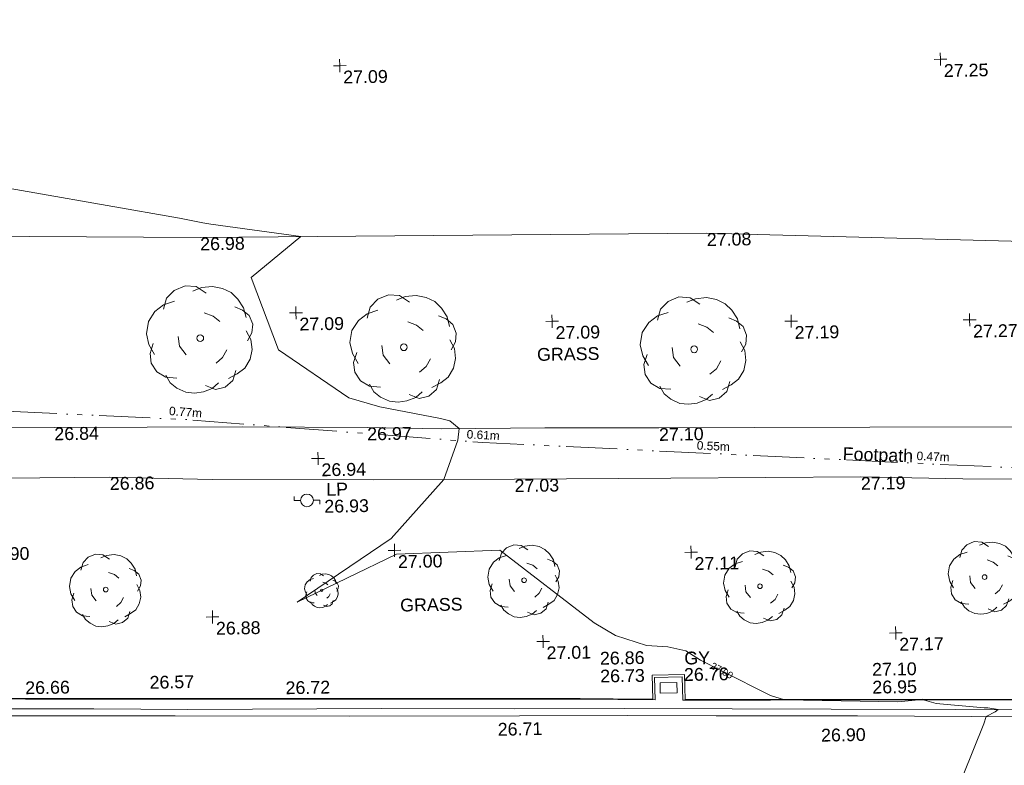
# Model space of a CAD drawing. Header units: millimetres. Extents: x -287732 to 520720, y -88450 to 287754.
# Tile 187 of 256: x -64987 to -36052, y 82152 to 104049. Entities that reach past the tile are written whole.
import ezdxf

# ---------------------------------------------------------------- set-up
doc = ezdxf.new("R2010")
doc.units = ezdxf.units.MM
doc.linetypes.add('IMPORT-UG_EIR_QLB2 _2_', pattern=[2750, 1500, -300, 0, -300, 150, -300, 0, -200])
doc.linetypes.add('IMPORT-UG_ELEC_STREET LIGHTING_QLB2 _2_', pattern=[2700, 1500, -300, 0, -250, 150, -300, 0, -200])
for name, color, linetype, lineweight, true_color in [('00_TOPO_FOOTPATH', 7, 'Continuous', 9, 0xa50000), ('00_TOPO_FURN_LAMP_POST', 7, 'Continuous', 9, 0x666666), ('00_TOPO_KERB_BOTTOM', 1, 'Continuous', 9, 0xff0000), ('00_TOPO_KERB_TOP', 7, 'Continuous', 9, 0xa500a5), ('00_TOPO_LEVEL_SPOT', 7, 'Continuous', 9, 0x666666), ('00_TOPO_ROAD_MARKING_YELLOW_CONTINUOUS', 40, 'Continuous', 9, 0xffbf00), ('00_TOPO_SERV_GULLY', 7, 'Continuous', 9, 0x5252a5), ('00_TOPO_TREE', 7, 'Continuous', 9, 0x666666), ('01_DTM_CONTOUR_MNR', 7, 'Continuous', 9, 0xa5a552), ('01_DTM_CONTOUR_MNR_LABELS', 7, 'Continuous', 9, 0xa5a552), ('12333-PUM-2D-U-0001-C01 - Rev2_REVIT IMPORT_dwg', 7, 'Continuous', 9, 0x767676), ('PUM-EIRCOMM-NOTES', 6, 'Continuous', 9, 0xff00ff), ('PUM-EIRCOMM-QLB2', 6, 'IMPORT-UG_EIR_QLB2 _2_', 9, 0xff00ff)]:
    doc.layers.add(name, color=color, linetype=linetype, lineweight=lineweight, true_color=true_color)
doc.layers.add('00_TOPO_SURFACE', color=7, linetype='Continuous', lineweight=9)
doc.layers.add('00_TOPO_SURVEY_TEXT', color=7, linetype='Continuous', lineweight=9)
doc.styles.add('Arial_1', font='arial.ttf', dxfattribs={"height": 250})
doc.styles.add('Swis721 Lt BT_1', font='swissl.ttf', dxfattribs={"height": 200})
doc.styles.add('Swis721 Lt BT_2', font='swissl.ttf', dxfattribs={"height": 375})

# ---------------------------------------------------------------- blocks, each defined once
blk = doc.blocks.new('12333-PUM-2D-U-0001-C01 - Rev2_REVIT IMPORT_dwg_CONIFEROUS_TREE-2077103-Site Location Plan Proposed')
at = {"layer": '00_TOPO_TREE', "color": 254, "true_color": 0xcccccc, "flags": 128}
for points in [[(533840316, 725644399), (533840382, 725644617), (533840534, 725644769), (533840752, 725644857), (533840969, 725644835), (533841165, 725644704)], [(533840904, 725644748), (533841078, 725644813), (533841296, 725644835), (533841492, 725644791), (533841666, 725644704), (533841797, 725644574), (533841906, 725644399), (533841949, 725644203)], [(533840120, 725643507), (533840012, 725643703), (533839968, 725643920), (533840012, 725644160), (533840142, 725644356), (533840316, 725644486), (533840534, 725644552)], [(533841122, 725644312), (533841296, 725644247), (533841427, 725644138)], [(533841731, 725644421), (533841884, 725644356), (533842014, 725644247), (533842080, 725644073), (533842058, 725643899), (533841971, 725643746)], [(533841949, 725643942), (533842036, 725643768), (533842058, 725643572), (533842014, 725643376), (533841906, 725643202), (533841753, 725643093), (533841579, 725643006)], [(533840556, 725643028), (533840338, 725643050), (533840164, 725643159), (533840055, 725643333), (533840033, 725643529), (533840099, 725643725)], [(533840752, 725643485), (533840621, 725643659), (533840599, 725643855)], [(533841557, 725643572), (533841470, 725643420), (533841340, 725643311)], [(533841383, 725642919), (533841252, 725642810), (533841078, 725642745), (533840904, 725642723), (533840730, 725642745), (533840556, 725642832), (533840425, 725642941), (533840338, 725643093)], [(533841731, 725643159), (533841666, 725642963), (533841514, 725642832), (533841318, 725642788), (533841122, 725642876)]]:
    blk.add_lwpolyline(points, dxfattribs=at)
at = {"layer": '00_TOPO_TREE', "color": 254, "true_color": 0xcccccc}
blk.add_circle((533841035, 725643812), 67.2, dxfattribs=at)
blk = doc.blocks.new('12333-PUM-2D-U-0001-C01 - Rev2_REVIT IMPORT_dwg_CONIFEROUS_TREE-2077104-Site Location Plan Proposed')
at = {"layer": '00_TOPO_TREE', "color": 254, "true_color": 0xcccccc, "flags": 128}
for points in [[(533852613, 725644459), (533852678, 725644676), (533852830, 725644829), (533853048, 725644916), (533853266, 725644894), (533853462, 725644763)], [(533853200, 725644807), (533853374, 725644872), (533853592, 725644894), (533853788, 725644850), (533853962, 725644763), (533854093, 725644633), (533854202, 725644459), (533854245, 725644263)], [(533852417, 725643566), (533852308, 725643762), (533852264, 725643980), (533852308, 725644219), (533852438, 725644415), (533852613, 725644546), (533852830, 725644611)], [(533853418, 725644371), (533853592, 725644306), (533853723, 725644197)], [(533854028, 725644480), (533854180, 725644415), (533854311, 725644306), (533854376, 725644132), (533854354, 725643958), (533854267, 725643805)], [(533854245, 725644001), (533854332, 725643827), (533854354, 725643631), (533854311, 725643435), (533854202, 725643261), (533854049, 725643152), (533853875, 725643065)], [(533852852, 725643087), (533852634, 725643109), (533852460, 725643218), (533852351, 725643392), (533852330, 725643588), (533852395, 725643784)], [(533853048, 725643544), (533852917, 725643718), (533852896, 725643914)], [(533853853, 725643631), (533853766, 725643479), (533853636, 725643370)], [(533853679, 725642978), (533853549, 725642869), (533853374, 725642804), (533853200, 725642782), (533853026, 725642804), (533852852, 725642891), (533852721, 725643000), (533852634, 725643152)], [(533854028, 725643218), (533853962, 725643022), (533853810, 725642891), (533853614, 725642848), (533853418, 725642935)]]:
    blk.add_lwpolyline(points, dxfattribs=at)
at = {"layer": '00_TOPO_TREE', "color": 254, "true_color": 0xcccccc}
blk.add_circle((533853331, 725643871), 67.2, dxfattribs=at)
blk = doc.blocks.new('12333-PUM-2D-U-0001-C01 - Rev2_REVIT IMPORT_dwg_CONIFEROUS_TREE-2077105-Site Location Plan Proposed')
at = {"layer": '00_TOPO_TREE', "color": 254, "true_color": 0xcccccc, "flags": 128}
for points in [[(533859541, 725644161), (533859607, 725644379), (533859759, 725644531), (533859977, 725644618), (533860194, 725644596), (533860390, 725644466)], [(533860129, 725644509), (533860303, 725644574), (533860521, 725644596), (533860717, 725644553), (533860891, 725644466), (533861022, 725644335), (533861130, 725644161), (533861174, 725643965)], [(533859345, 725643268), (533859236, 725643464), (533859193, 725643682), (533859236, 725643921), (533859367, 725644117), (533859541, 725644248), (533859759, 725644313)], [(533860347, 725644074), (533860521, 725644008), (533860652, 725643900)], [(533860956, 725644183), (533861109, 725644117), (533861239, 725644008), (533861305, 725643834), (533861283, 725643660), (533861196, 725643508)], [(533861174, 725643704), (533861261, 725643530), (533861283, 725643334), (533861239, 725643138), (533861130, 725642963), (533860978, 725642855), (533860804, 725642768)], [(533859781, 725642789), (533859563, 725642811), (533859389, 725642920), (533859280, 725643094), (533859258, 725643290), (533859324, 725643486)], [(533859977, 725643246), (533859846, 725643421), (533859824, 725643617)], [(533860782, 725643334), (533860695, 725643181), (533860564, 725643072)], [(533860608, 725642680), (533860477, 725642572), (533860303, 725642506), (533860129, 725642485), (533859955, 725642506), (533859781, 725642593), (533859650, 725642702), (533859563, 725642855)], [(533860956, 725642920), (533860891, 725642724), (533860739, 725642593), (533860543, 725642550), (533860347, 725642637)]]:
    blk.add_lwpolyline(points, dxfattribs=at)
at = {"layer": '00_TOPO_TREE', "color": 254, "true_color": 0xcccccc}
blk.add_ellipse((533860260, 725643573), major_axis=(67.2, 0), ratio=1, dxfattribs=at)
blk = doc.blocks.new('12333-PUM-2D-U-0001-C01 - Rev2_REVIT IMPORT_dwg_CONIFEROUS_TREE-2077106-Site Location Plan Proposed')
at = {"layer": '00_TOPO_TREE', "color": 254, "true_color": 0xcccccc, "flags": 128}
for points in [[(533866146, 725644316), (533866211, 725644533), (533866364, 725644686), (533866581, 725644773), (533866799, 725644751), (533866995, 725644620)], [(533866734, 725644664), (533866908, 725644729), (533867126, 725644751), (533867321, 725644707), (533867496, 725644620), (533867626, 725644490), (533867735, 725644316), (533867779, 725644120)], [(533865950, 725643423), (533865841, 725643619), (533865798, 725643837), (533865841, 725644076), (533865972, 725644272), (533866146, 725644403), (533866364, 725644468)], [(533866951, 725644228), (533867126, 725644163), (533867256, 725644054)], [(533867561, 725644337), (533867713, 725644272), (533867844, 725644163), (533867909, 725643989), (533867887, 725643815), (533867800, 725643662)], [(533866385, 725642944), (533866168, 725642966), (533865993, 725643075), (533865885, 725643249), (533865863, 725643445), (533865928, 725643641)], [(533866581, 725643401), (533866451, 725643575), (533866429, 725643771)], [(533867779, 725643858), (533867866, 725643684), (533867887, 725643488), (533867844, 725643292), (533867735, 725643118), (533867583, 725643009), (533867409, 725642922)], [(533867387, 725643488), (533867300, 725643336), (533867169, 725643227)], [(533867561, 725643075), (533867496, 725642879), (533867343, 725642748), (533867147, 725642705), (533866951, 725642792)], [(533867213, 725642835), (533867082, 725642726), (533866908, 725642661), (533866734, 725642639), (533866559, 725642661), (533866385, 725642748), (533866255, 725642857), (533866168, 725643009)]]:
    blk.add_lwpolyline(points, dxfattribs=at)
at = {"layer": '00_TOPO_TREE', "color": 254, "true_color": 0xcccccc}
blk.add_circle((533866864, 725643728), 67.2, dxfattribs=at)
blk = doc.blocks.new('12333-PUM-2D-U-0001-C01 - Rev2_REVIT IMPORT_dwg_CONIFEROUS_TREE-2077125-Site Location Plan Proposed')
at = {"layer": '00_TOPO_TREE', "color": 254, "true_color": 0xcccccc, "flags": 128}
for points in [[(533848854, 725651646), (533848951, 725651969), (533849177, 725652195), (533849499, 725652324), (533849822, 725652291), (533850112, 725652098)], [(533849725, 725652162), (533849983, 725652259), (533850306, 725652291), (533850596, 725652227), (533850854, 725652098), (533851048, 725651904), (533851209, 725651646), (533851274, 725651356)], [(533848564, 725650324), (533848403, 725650614), (533848338, 725650937), (533848403, 725651291), (533848596, 725651582), (533848854, 725651775), (533849177, 725651872)], [(533850048, 725651517), (533850306, 725651420), (533850499, 725651259)], [(533850951, 725651678), (533851177, 725651582), (533851370, 725651420), (533851467, 725651162), (533851435, 725650904), (533851306, 725650678)], [(533851274, 725650969), (533851403, 725650711), (533851435, 725650420), (533851370, 725650130), (533851209, 725649872), (533850983, 725649711), (533850725, 725649582)], [(533849209, 725649614), (533848887, 725649646), (533848628, 725649808), (533848467, 725650066), (533848435, 725650356), (533848532, 725650646)], [(533849499, 725650291), (533849306, 725650549), (533849274, 725650840)], [(533850693, 725650420), (533850564, 725650195), (533850370, 725650033)], [(533850435, 725649453), (533850241, 725649291), (533849983, 725649195), (533849725, 725649162), (533849467, 725649195), (533849209, 725649324), (533849016, 725649485), (533848887, 725649711)], [(533850951, 725649808), (533850854, 725649517), (533850628, 725649324), (533850338, 725649259), (533850048, 725649388)]]:
    blk.add_lwpolyline(points, dxfattribs=at)
at = {"layer": '00_TOPO_TREE', "color": 254, "true_color": 0xcccccc}
blk.add_circle((533849919, 725650775), 99.5, dxfattribs=at)
blk = doc.blocks.new('12333-PUM-2D-U-0001-C01 - Rev2_REVIT IMPORT_dwg_CONIFEROUS_TREE-2077126-Site Location Plan Proposed')
at = {"layer": '00_TOPO_TREE', "color": 254, "true_color": 0xcccccc, "flags": 128}
for points in [[(533842876, 725652015), (533842973, 725652337), (533843199, 725652563), (533843521, 725652692), (533843844, 725652660), (533844134, 725652466)], [(533843747, 725652531), (533844005, 725652628), (533844328, 725652660), (533844618, 725652595), (533844876, 725652466), (533845070, 725652273), (533845231, 725652015), (533845296, 725651724)], [(533842586, 725650692), (533842425, 725650982), (533842360, 725651305), (533842425, 725651660), (533842618, 725651950), (533842876, 725652144), (533843199, 725652241)], [(533844973, 725652047), (533845199, 725651950), (533845392, 725651789), (533845489, 725651531), (533845457, 725651273), (533845328, 725651047)], [(533844070, 725651886), (533844328, 725651789), (533844521, 725651628)], [(533843521, 725650660), (533843328, 725650918), (533843296, 725651208)], [(533845296, 725651337), (533845425, 725651079), (533845457, 725650789), (533845392, 725650499), (533845231, 725650241), (533845005, 725650079), (533844747, 725649950)], [(533843231, 725649982), (533842908, 725650015), (533842650, 725650176), (533842489, 725650434), (533842457, 725650724), (533842554, 725651015)], [(533844715, 725650789), (533844586, 725650563), (533844392, 725650402)], [(533844457, 725649821), (533844263, 725649660), (533844005, 725649563), (533843747, 725649531), (533843489, 725649563), (533843231, 725649692), (533843038, 725649853), (533842908, 725650079)], [(533844973, 725650176), (533844876, 725649886), (533844650, 725649692), (533844360, 725649628), (533844070, 725649757)]]:
    blk.add_lwpolyline(points, dxfattribs=at)
at = {"layer": '00_TOPO_TREE', "color": 254, "true_color": 0xcccccc}
blk.add_circle((533843941, 725651144), 99.5, dxfattribs=at)
blk = doc.blocks.new('12333-PUM-2D-U-0001-C01 - Rev2_REVIT IMPORT_dwg_CONIFEROUS_TREE-2077129-Site Location Plan Proposed')
at = {"layer": '00_TOPO_TREE', "color": 254, "true_color": 0xcccccc, "flags": 128}
for points in [[(533857384, 725651436), (533857481, 725651758), (533857707, 725651984), (533858029, 725652113), (533858352, 725652081), (533858642, 725651887)], [(533858255, 725651952), (533858513, 725652049), (533858836, 725652081), (533859126, 725652017), (533859384, 725651887), (533859578, 725651694), (533859739, 725651436), (533859804, 725651146)], [(533857094, 725650113), (533856933, 725650404), (533856868, 725650726), (533856933, 725651081), (533857126, 725651371), (533857384, 725651565), (533857707, 725651662)], [(533859481, 725651468), (533859707, 725651371), (533859900, 725651210), (533859997, 725650952), (533859965, 725650694), (533859836, 725650468)], [(533858578, 725651307), (533858836, 725651210), (533859029, 725651049)], [(533858029, 725650081), (533857836, 725650339), (533857804, 725650629)], [(533859804, 725650758), (533859933, 725650500), (533859965, 725650210), (533859900, 725649920), (533859739, 725649662), (533859513, 725649500), (533859255, 725649371)], [(533857739, 725649404), (533857416, 725649436), (533857158, 725649597), (533856997, 725649855), (533856965, 725650146), (533857062, 725650436)], [(533859223, 725650210), (533859094, 725649984), (533858900, 725649823)], [(533858965, 725649242), (533858771, 725649081), (533858513, 725648984), (533858255, 725648952), (533857997, 725648984), (533857739, 725649113), (533857545, 725649275), (533857416, 725649500)], [(533859481, 725649597), (533859384, 725649307), (533859158, 725649113), (533858868, 725649049), (533858578, 725649178)]]:
    blk.add_lwpolyline(points, dxfattribs=at)
at = {"layer": '00_TOPO_TREE', "color": 254, "true_color": 0xcccccc}
blk.add_circle((533858449, 725650565), 99.5, dxfattribs=at)
blk = doc.blocks.new('12333-PUM-2D-U-0001-C01 - Rev2_REVIT IMPORT_dwg_MSL_Lamp_Post_SYM-2077199-Site Location Plan Proposed')
at = {"layer": '00_TOPO_FURN_LAMP_POST', "color": 254, "true_color": 0xcccccc, "flags": 128}
for points in [[(-500, 0), (-1000, 0), (-1000, 317)], [(500, 0), (1000, 0), (1000, -317)]]:
    blk.add_lwpolyline(points, dxfattribs=at)
at = {"layer": '00_TOPO_FURN_LAMP_POST', "color": 254, "true_color": 0xcccccc}
blk.add_circle((0, 0), 500, dxfattribs=at)
blk = doc.blocks.new('12333-PUM-2D-U-0001-C01 - Rev2_REVIT IMPORT_dwg_MM-2077200-Site Location Plan Proposed')
at = {"layer": '00_TOPO_LEVEL_SPOT', "color": 254, "true_color": 0xcccccc, "flags": 128}
for points in [[(0, -500), (0, 0), (-500, 0)], [(500, 0), (0, 0), (0, 500)]]:
    blk.add_lwpolyline(points, dxfattribs=at)
blk = doc.blocks.new('12333-PUM-2D-U-0001-C01 - Rev2_REVIT IMPORT_dwg_CONIFEROUS_TREE-2077238-Site Location Plan Proposed')
at = {"layer": '00_TOPO_TREE', "color": 254, "true_color": 0xcccccc, "flags": 128}
for points in [[(533846951, 725643537), (533846900, 725643629), (533846879, 725643731), (533846900, 725643844), (533846961, 725643936), (533847043, 725643998), (533847146, 725644028)], [(533847043, 725643957), (533847074, 725644059), (533847146, 725644131), (533847248, 725644172), (533847351, 725644161), (533847443, 725644100)], [(533847320, 725644120), (533847402, 725644151), (533847504, 725644161), (533847596, 725644141), (533847678, 725644100), (533847740, 725644039), (533847791, 725643957), (533847812, 725643864)], [(533847709, 725643967), (533847781, 725643936), (533847842, 725643885), (533847873, 725643803), (533847863, 725643721), (533847822, 725643649)], [(533847156, 725643311), (533847053, 725643321), (533846972, 725643373), (533846920, 725643455), (533846910, 725643547), (533846941, 725643639)], [(533847248, 725643526), (533847187, 725643608), (533847176, 725643700)], [(533847422, 725643916), (533847504, 725643885), (533847566, 725643834)], [(533847812, 725643741), (533847853, 725643659), (533847863, 725643567), (533847842, 725643475), (533847791, 725643393), (533847719, 725643342), (533847637, 725643301)], [(533847545, 725643260), (533847484, 725643209), (533847402, 725643178), (533847320, 725643168), (533847238, 725643178), (533847156, 725643219), (533847094, 725643270), (533847053, 725643342)], [(533847709, 725643373), (533847678, 725643280), (533847607, 725643219), (533847515, 725643198), (533847422, 725643239)], [(533847627, 725643567), (533847586, 725643496), (533847525, 725643444)]]:
    blk.add_lwpolyline(points, dxfattribs=at)
at = {"layer": '00_TOPO_TREE', "color": 254, "true_color": 0xcccccc}
blk.add_circle((533847381, 725643680), 31.6, dxfattribs=at)
blk = doc.blocks.new('12333-PUM-2D-U-0001-C01 - Rev2_REVIT IMPORT_dwg_MGS62954_T2_Galway_ITM_3d_Rev1-2077680-Site Location Plan Proposed')
at = {"layer": '00_TOPO_FOOTPATH', "color": 254, "true_color": 0xcccccc, "flags": 128}
for points in [[(533837271, 725648645), (533839604, 725648601), (533842335, 725648558), (533845131, 725648518), (533848796, 725648439), (533850985, 725648363), (533854020, 725648331), (533857372, 725648273), (533860171, 725648238), (533863565, 725648186), (533867771, 725648127), (533870573, 725648051), (533871804, 725648040), (533872430, 725648048), (533875790, 725647983), (533878716, 725647943), (533881609, 725647887), (533885852, 725647828), (533888400, 725647770), (533888460, 725649319), (533888493, 725652011), (533888568, 725654926), (533888578, 725657297), (533888600, 725659720)], [(533877600, 725639956), (533877596, 725640401), (533877599, 725642409), (533877626, 725643993), (533877487, 725645776), (533877179, 725646169), (533876827, 725646503), (533873352, 725646564), (533869433, 725646551), (533866273, 725646623), (533863277, 725646732), (533857701, 725646793), (533853100, 725646841), (533848964, 725646900), (533844221, 725646988), (533841209, 725647113), (533838127, 725647130)]]:
    blk.add_lwpolyline(points, dxfattribs=at)
at = {"layer": '00_TOPO_KERB_BOTTOM', "color": 254, "true_color": 0xcccccc, "flags": 128}
for points in [[(533857118, 725640293), (533854923, 725640351), (533851670, 725640403), (533846268, 725640502), (533842111, 725640569), (533838618, 725640637), (533835101, 725640704)], [(533892088, 725641940), (533891971, 725641847), (533891643, 725641610), (533890966, 725641212), (533890358, 725640886), (533889738, 725640607), (533888907, 725640296), (533887715, 725639941), (533887609, 725639920), (533886844, 725639848), (533885945, 725639814), (533881271, 725639875), (533879276, 725639909), (533877439, 725639939), (533875154, 725639976), (533870673, 725640047), (533864971, 725640155), (533860511, 725640225), (533858124, 725640267), (533857937, 725640272)], [(533857118, 725640293), (533857118, 725640950), (533857929, 725640950), (533857937, 725640272)]]:
    blk.add_lwpolyline(points, dxfattribs=at)
at = {"layer": '00_TOPO_KERB_TOP', "color": 254, "true_color": 0xcccccc, "flags": 128}
for points in [[(533835102, 725640724), (533838619, 725640657), (533842111, 725640589), (533846268, 725640522), (533851671, 725640423), (533854924, 725640371), (533856867, 725640320), (533857050, 725640315)], [(533858006, 725640290), (533858047, 725640289), (533860512, 725640244), (533864972, 725640175), (533870673, 725640067), (533875154, 725639996), (533876811, 725639969), (533877691, 725639955), (533878720, 725639938), (533879541, 725639924), (533881272, 725639895), (533885944, 725639834), (533886843, 725639868), (533887607, 725639940), (533887710, 725639960), (533888901, 725640315), (533889730, 725640626), (533890350, 725640904), (533890956, 725641230), (533891632, 725641627), (533892034, 725641922), (533892072, 725641954), (533892077, 725641957)], [(533857050, 725640293), (533857050, 725640673), (533857050, 725641018), (533857997, 725641018), (533858006, 725640273)]]:
    blk.add_lwpolyline(points, dxfattribs=at)
at = {"layer": '00_TOPO_ROAD_MARKING_YELLOW_CONTINUOUS', "color": 254, "true_color": 0xcccccc, "flags": 128}
for points in [[(533835480, 725640200), (533839350, 725640130), (533843010, 725640070), (533848120, 725639970), (533853130, 725639890), (533856310, 725639850), (533858910, 725639790), (533863060, 725639720), (533866410, 725639640), (533869860, 725639570)], [(533862290, 725639930), (533859380, 725639990), (533856220, 725640050), (533852980, 725640100), (533849080, 725640180), (533843390, 725640250), (533840620, 725640320), (533836680, 725640380)], [(533862290, 725639930), (533865940, 725639850), (533871840, 725639740)]]:
    blk.add_lwpolyline(points, dxfattribs=at)
at = {"layer": '00_TOPO_SERV_GULLY', "color": 254, "true_color": 0xcccccc}
for p, q in [((533857276, 725640484), (533857276, 725640789)), ((533857772, 725640789), (533857276, 725640789)), ((533857772, 725640484), (533857772, 725640789)), ((533857276, 725640484), (533857772, 725640484))]:
    blk.add_line(p, q, dxfattribs=at)
at = {"layer": '00_TOPO_SURFACE', "color": 254, "true_color": 0xcccccc, "flags": 128}
blk.add_lwpolyline([(533870800, 725648049), (533871218, 725651631), (533871277, 725653285), (533870799, 725653449), (533858874, 725653971), (533843986, 725654102), (533832299, 725654376), (533822851, 725654753), (533810248, 725655252), (533797560, 725655560)], dxfattribs=at)
at = {"layer": '01_DTM_CONTOUR_MNR', "color": 254, "true_color": 0xcccccc, "flags": 128}
blk.add_lwpolyline([(533866130, 725637920), (533866766, 725639423), (533866840, 725639630), (533867102, 725639767), (533867200, 725639830), (533866890, 725639890), (533866783, 725639889), (533865377, 725640042), (533864970, 725640163), (533864254, 725640113), (533860920, 725640230), (533860516, 725640362), (533859091, 725641108), (533858472, 725641433), (533858049, 725641718), (533857523, 725641839), (533856899, 725641894), (533855986, 725642200), (533855367, 725642588), (533852638, 725644766), (533849598, 725644700), (533846650, 725643340), (533849443, 725645167), (533851030, 725646870), (533851462, 725648020), (533851500, 725648360), (533851235, 725648590), (533850956, 725648660), (533849181, 725649037), (533848275, 725649319), (533846237, 725650760), (533845470, 725652897), (533846950, 725654080), (533844308, 725654487), (533844078, 725654532), (533843784, 725654598), (533843392, 725654681), (533839158, 725655497), (533838371, 725655644)], dxfattribs=at)
at = {"xscale": 0.375, "yscale": 0.375, "zscale": 0.375}
for name, p in [('12333-PUM-2D-U-0001-C01 - Rev2_REVIT IMPORT_dwg_MM-2077200-Site Location Plan Proposed', (533848179, 725659074)), ('12333-PUM-2D-U-0001-C01 - Rev2_REVIT IMPORT_dwg_MM-2077200-Site Location Plan Proposed', (533865831, 725658955)), ('12333-PUM-2D-U-0001-C01 - Rev2_REVIT IMPORT_dwg_MM-2077200-Site Location Plan Proposed', (533846767, 725651841)), ('12333-PUM-2D-U-0001-C01 - Rev2_REVIT IMPORT_dwg_MM-2077200-Site Location Plan Proposed', (533854287, 725651460)), ('12333-PUM-2D-U-0001-C01 - Rev2_REVIT IMPORT_dwg_MM-2077200-Site Location Plan Proposed', (533861314, 725651342)), ('12333-PUM-2D-U-0001-C01 - Rev2_REVIT IMPORT_dwg_MM-2077200-Site Location Plan Proposed', (533866557, 725651288)), ('12333-PUM-2D-U-0001-C01 - Rev2_REVIT IMPORT_dwg_MM-2077200-Site Location Plan Proposed', (533847340, 725647550)), ('12333-PUM-2D-U-0001-C01 - Rev2_REVIT IMPORT_dwg_MSL_Lamp_Post_SYM-2077199-Site Location Plan Proposed', (533846993, 725646327)), ('12333-PUM-2D-U-0001-C01 - Rev2_REVIT IMPORT_dwg_MM-2077200-Site Location Plan Proposed', (533849539, 725644815)), ('12333-PUM-2D-U-0001-C01 - Rev2_REVIT IMPORT_dwg_MM-2077200-Site Location Plan Proposed', (533858253, 725644608)), ('12333-PUM-2D-U-0001-C01 - Rev2_REVIT IMPORT_dwg_MM-2077200-Site Location Plan Proposed', (533844158, 725642952)), ('12333-PUM-2D-U-0001-C01 - Rev2_REVIT IMPORT_dwg_MM-2077200-Site Location Plan Proposed', (533853859, 725642062)), ('12333-PUM-2D-U-0001-C01 - Rev2_REVIT IMPORT_dwg_MM-2077200-Site Location Plan Proposed', (533864225, 725642132))]:
    blk.add_blockref(name, p, dxfattribs=at)
for name in ['12333-PUM-2D-U-0001-C01 - Rev2_REVIT IMPORT_dwg_CONIFEROUS_TREE-2077126-Site Location Plan Proposed', '12333-PUM-2D-U-0001-C01 - Rev2_REVIT IMPORT_dwg_CONIFEROUS_TREE-2077125-Site Location Plan Proposed', '12333-PUM-2D-U-0001-C01 - Rev2_REVIT IMPORT_dwg_CONIFEROUS_TREE-2077129-Site Location Plan Proposed', '12333-PUM-2D-U-0001-C01 - Rev2_REVIT IMPORT_dwg_CONIFEROUS_TREE-2077103-Site Location Plan Proposed', '12333-PUM-2D-U-0001-C01 - Rev2_REVIT IMPORT_dwg_CONIFEROUS_TREE-2077104-Site Location Plan Proposed', '12333-PUM-2D-U-0001-C01 - Rev2_REVIT IMPORT_dwg_CONIFEROUS_TREE-2077105-Site Location Plan Proposed', '12333-PUM-2D-U-0001-C01 - Rev2_REVIT IMPORT_dwg_CONIFEROUS_TREE-2077106-Site Location Plan Proposed', '12333-PUM-2D-U-0001-C01 - Rev2_REVIT IMPORT_dwg_CONIFEROUS_TREE-2077238-Site Location Plan Proposed']:
    blk.add_blockref(name, (0, 0))
at = {"layer": '00_TOPO_FOOTPATH', "color": 251, "true_color": 0x666666, "char_height": 375, "width": 1495.9, "attachment_point": 1, "line_spacing_factor": 1.005062, "style": 'Swis721 Lt BT_2'}
for s, insert in [('26.84', (533839604, 725648596)), ('26.97', (533848796, 725648434)), ('27.10', (533857372, 725648268)), ('26.86', (533841209, 725647109)), ('27.03', (533853100, 725646837)), ('27.19', (533863278, 725646727))]:
    blk.add_mtext(s, dxfattribs=dict(at, insert=insert))
at = {"layer": '00_TOPO_FOOTPATH', "color": 251, "true_color": 0x666666, "insert": (533862770, 725647613), "char_height": 375, "width": 2436.18, "attachment_point": 1, "rotation": 357.1707, "line_spacing_factor": 1.005062, "style": 'Swis721 Lt BT_2'}
blk.add_mtext('Footpath', dxfattribs=at)
at = {"layer": '00_TOPO_FURN_LAMP_POST', "char_height": 375, "attachment_point": 1, "line_spacing_factor": 1.005062, "style": 'Swis721 Lt BT_2'}
for s, insert, width in [('LP', (533847563, 725646829), 707.59), ('26.93', (533847500, 725646331), 1495.9)]:
    blk.add_mtext(s, dxfattribs=dict(at, insert=insert, width=width))
at = {"layer": '00_TOPO_KERB_BOTTOM', "color": 251, "true_color": 0x666666, "char_height": 375, "width": 1495.9, "attachment_point": 1, "line_spacing_factor": 1.005062, "style": 'Swis721 Lt BT_2'}
for s, insert in [('26.57', (533842275, 725641251)), ('26.73', (533855519, 725641204)), ('26.95', (533863510, 725640738))]:
    blk.add_mtext(s, dxfattribs=dict(at, insert=insert))
at = {"layer": '00_TOPO_KERB_TOP', "color": 251, "true_color": 0x666666, "char_height": 375, "width": 1495.9, "attachment_point": 1, "line_spacing_factor": 1.005062, "style": 'Swis721 Lt BT_2'}
for s, insert in [('26.86', (533855520, 725641728)), ('26.66', (533838619, 725641155)), ('26.72', (533846268, 725641021)), ('27.10', (533863511, 725641261))]:
    blk.add_mtext(s, dxfattribs=dict(at, insert=insert))
at = {"layer": '00_TOPO_LEVEL_SPOT', "char_height": 375, "width": 1495.9, "attachment_point": 1, "line_spacing_factor": 1.005062, "style": 'Swis721 Lt BT_2'}
for s, insert in [('27.09', (533848274, 725658926)), ('27.25', (533865926, 725658808)), ('27.09', (533846862, 725651693)), ('27.09', (533854382, 725651312)), ('27.19', (533861409, 725651194)), ('27.27', (533866652, 725651141)), ('26.94', (533847435, 725647403)), ('26.90', (533837501, 725645102)), ('27.00', (533849634, 725644668)), ('27.11', (533858348, 725644460)), ('26.88', (533844253, 725642804)), ('27.01', (533853954, 725641915)), ('27.17', (533864321, 725641984))]:
    blk.add_mtext(s, dxfattribs=dict(at, insert=insert))
at = {"layer": '00_TOPO_ROAD_MARKING_YELLOW_CONTINUOUS', "color": 251, "true_color": 0x666666, "char_height": 375, "width": 1495.9, "attachment_point": 1, "line_spacing_factor": 1.005062, "style": 'Swis721 Lt BT_2'}
for s, insert in [('26.71', (533852481, 725639694)), ('26.90', (533861979, 725639355))]:
    blk.add_mtext(s, dxfattribs=dict(at, insert=insert))
at = {"layer": '00_TOPO_SERV_GULLY', "color": 251, "true_color": 0x666666, "char_height": 375, "attachment_point": 1, "line_spacing_factor": 1.005062, "style": 'Swis721 Lt BT_2'}
for s, insert, width in [('GY', (533857999, 725641689), 821.56), ('26.76', (533857981, 725641206), 1495.9)]:
    blk.add_mtext(s, dxfattribs=dict(at, insert=insert, width=width))
at = {"layer": '00_TOPO_SURFACE', "color": 251, "true_color": 0x666666, "char_height": 375, "width": 1495.9, "attachment_point": 1, "line_spacing_factor": 1.005062, "style": 'Swis721 Lt BT_2'}
for s, insert in [('26.98', (533843986, 725654097)), ('27.08', (533858874, 725653966))]:
    blk.add_mtext(s, dxfattribs=dict(at, insert=insert))
at = {"layer": '00_TOPO_SURVEY_TEXT', "color": 251, "true_color": 0x666666, "char_height": 375, "width": 2018.28, "attachment_point": 1, "line_spacing_factor": 1.005062, "style": 'Swis721 Lt BT_2'}
for insert in [(533853828, 725650680), (533849678, 725643390)]:
    blk.add_mtext('GRASS', dxfattribs=dict(at, insert=insert))
at = {"layer": '01_DTM_CONTOUR_MNR_LABELS', "color": 251, "true_color": 0x666666, "insert": (533859147, 725641204), "char_height": 200, "width": 797.8, "attachment_point": 2, "rotation": 330.4567, "line_spacing_factor": 1.005062, "style": 'Swis721 Lt BT_1'}
blk.add_mtext('27.00', dxfattribs=at)
blk = doc.blocks.new('12333-PUM-2D-U-0001-C01 - Rev2_REVIT IMPORT_dwg-1620468-Site Location Plan Proposed')
at = {"layer": 'PUM-EIRCOMM-QLB2', "color": 211, "true_color": 0xffaaff, "flags": 128}
blk.add_lwpolyline([(188873, 33695), (193319, 33485), (202370, 32910), (211110, 32082), (217866, 31639), (224319, 31220), (230504, 30841), (237874, 30351), (242338, 29723), (244518, 29195), (249032, 28949), (256599, 28812), (266696, 29705), (266946, 29880)], dxfattribs=at)
blk.add_blockref('12333-PUM-2D-U-0001-C01 - Rev2_REVIT IMPORT_dwg_MGS62954_T2_Galway_ITM_3d_Rev1-2077680-Site Location Plan Proposed', (-533641080, -725615854))
at = {"layer": 'PUM-EIRCOMM-NOTES', "char_height": 250, "width": 1160.03, "attachment_point": 2, "line_spacing_factor": 0.941778, "style": 'Arial_1'}
for s, insert, rotation in [('0.77m', (202403, 33255), 354.5881), ('0.61m', (211133, 32428), 356.2484), ('0.55m', (217889, 31985), 356.2849), ('0.47m', (224341, 31566), 356.4935)]:
    blk.add_mtext(s, dxfattribs=dict(at, insert=insert, rotation=rotation))

msp = doc.modelspace()

# ---------------------------------------------------------------- block references
at = {"layer": '12333-PUM-2D-U-0001-C01 - Rev2_REVIT IMPORT_dwg', "color": 254, "linetype": 'IMPORT-UG_ELEC_STREET LIGHTING_QLB2 _2_', "true_color": 0xffd4d4, "rotation": 0.9999999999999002}
msp.add_blockref('12333-PUM-2D-U-0001-C01 - Rev2_REVIT IMPORT_dwg-1620468-Site Location Plan Proposed', (-261895, 55870), dxfattribs=at)

doc.saveas('drawing.dxf')
